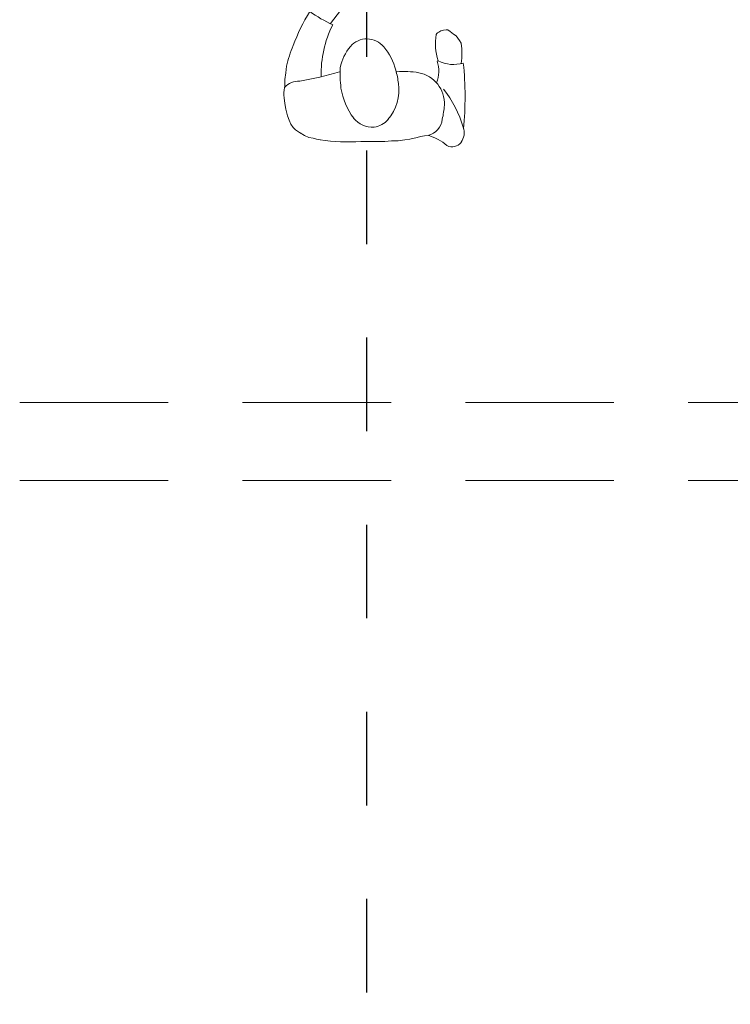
# Model space of a CAD drawing. Header units: centimetres. Extents: x -1316 to 21770, y -8842 to 3590.
# Tile 94 of 125: x 303 to 530, y 2148 to 2464. Entities that reach past the tile are written whole.
import ezdxf

# ---------------------------------------------------------------- set-up
doc = ezdxf.new("R2010")
doc.units = ezdxf.units.CM
doc.linetypes.add('Dash', pattern=[60, 30, -30])
doc.linetypes.add('Ukryte', pattern=[71.438, 47.625, -23.813])
for name, color, linetype, lineweight in [('A-DETL', 90, 'Continuous', 9), ('A-DETL-HDLN', 90, 'Ukryte', 9), ('Q-SPCQ', 91, 'Continuous', 9)]:
    doc.layers.add(name, color=color, linetype=linetype, lineweight=lineweight)

# ---------------------------------------------------------------- blocks, each defined once
blk = doc.blocks.new('Łóżko transportowe - łóżko PRAWY SKRĘT-2406520-5_piętro III __10_50 m_ - stan projektowany')
at = {"layer": 'Q-SPCQ'}
for p, q in [((118.27, 28.69), (117.47, 28.15)), ((120.12, 28.95), (118.27, 28.69)), ((121.45, 28.95), (120.12, 28.95)), ((123.04, 28.95), (121.45, 28.95)), ((124.84, 28.69), (123.04, 28.95)), ((115.35, 26.3), (114.56, 25.24)), ((115.88, 27.09), (115.35, 26.3)), ((117.47, 28.15), (115.88, 27.09)), ((114.56, 25.24), (114.03, 24.44)), ((114.03, 24.44), (114.03, 23.91)), ((114.03, 23.91), (114.08, 23.1)), ((114.08, 23.1), (114.32, 22.25)), ((114.32, 22.25), (114.71, 21.57)), ((114.71, 21.57), (114.98, 21.19)), ((114.98, 21.19), (115.23, 20.92)), ((115.23, 20.92), (115.48, 20.74)), ((123.91, 21.37), (124.1, 21)), ((147.83, 18.1), (147.96, 17.02)), ((147.96, 17.02), (148.22, 15.7)), ((148.22, 15.7), (148.49, 14.64)), ((148.49, 14.64), (149.02, 12.25)), ((149.02, 12.25), (149.28, 10.66)), ((149.28, 10.66), (149.55, 8.54)), ((149.55, 8.54), (149.55, 6.42)), ((149.55, 6.42), (149.81, 4.3)), ((149.81, 4.3), (149.81, 2.44)), ((149.81, 2.44), (149.81, 0.85)), ((149.81, 0.85), (149.81, -1.27)), ((149.81, -1.27), (149.81, -3.39)), ((111.94, -13.19), (104.98, -7.83)), ((148.75, -18.76), (148.49, -20.09)), ((149.02, -17.7), (148.75, -18.76)), ((149.28, -16.38), (149.02, -17.7)), ((147.92, -21.46), (147.08, -22.85)), ((148.49, -20.09), (147.92, -21.46)), ((145.31, -25.13), (144.25, -25.92)), ((146.1, -24.33), (145.31, -25.13)), ((147.16, -22.74), (146.1, -24.33)), ((127.81, -27.51), (125.69, -27.25)), ((129.93, -27.78), (127.81, -27.51)), ((131.79, -27.78), (129.93, -27.78)), ((132.4, -27.81), (131.79, -27.78)), ((137.62, -27.78), (135.76, -28.04)), ((139.47, -27.51), (137.62, -27.78)), ((141.59, -26.98), (139.47, -27.51)), ((142.92, -26.45), (141.59, -26.98)), ((144.25, -25.92), (142.92, -26.45))]:
    blk.add_line(p, q, dxfattribs=at)
for centre, radius, start, end in [((114.45, 26.3), 10.67, 332.4303, 17.0256), ((135.37, -72.1), 102.08, 84.1616, 96.0296), ((155.31, -5.05), 35.87, 106.259, 128.4942), ((147.02, 24.57), 5.12, 53.3457, 110.0357), ((147.85, 25.78), 3.66, 334.0102, 52.4708), ((137.61, 13.35), 10, 86.6496, 169.8675), ((136.81, -0.41), 23.79, 75.7422, 86.6496), ((142.07, 16.76), 5.92, 13.0754, 84.1902), ((163.14, 13.71), 15.93, 138.9112, 164.0086), ((118.49, 37.03), 16.57, 259.523, 289.0823), ((127.32, 11.76), 9.78, 68.046, 109.2287), ((153.18, 10.57), 25.82, 169.8675, 185.4386), ((131.67, -10.77), 19.09, 104.2457, 129.8189), ((133.26, -12.2), 20.9, 95.7555, 107.4934), ((133.4, -5.54), 14.31, 49.021, 98.976), ((123.87, -1.49), 6.97, 129.3765, 229.136), ((137.97, -0.27), 7.34, 8.3566, 49.021), ((137.33, 0.4), 7.91, 309.1031, 2.8416), ((129.04, 12.28), 22.38, 279.3994, 306.3925), ((79.86, -7.33), 70.06, 352.5069, 3.2247), ((129.04, 4.7), 15.03, 229.6853, 259.0191), ((61.3, 12.26), 56.78, 325.6186, 334.1985), ((127.86, 18.05), 34.19, 243.1615, 271.9722), ((128, 26.42), 36.52, 267.1297, 277.2298), ((34.66, -39.09), 97.15, 9.5267, 17.2664), ((139.83, 31.24), 60.07, 238.1847, 249.7735), ((133.88, 9.76), 37.9, 246.9882, 257.5224), ((136.25, -23.47), 5.8, 175.4525, 229.6854), ((134.62, -17.47), 10.63, 258.4769, 276.1668)]:
    blk.add_arc(centre, radius, start, end, dxfattribs=at)

msp = doc.modelspace()

# ---------------------------------------------------------------- linework, layer by layer
at = {"layer": 'A-DETL', "linetype": 'Dash', "lineweight": 25}
msp.add_open_spline([(413.88, 1671.63), (413.88, 2096.66), (413.88, 2119.33), (413.88, 2190.85), (413.88, 2616.83)], degree=3, knots=[0, 0, 0, 0, 5.678351, 11.366988, 11.366988, 11.366988, 11.366988], dxfattribs=at)
at = {"layer": 'A-DETL-HDLN'}
for p, q in [((-1197.62, 2340.83), (1172.38, 2340.83)), ((-1197.62, 2315.83), (1172.38, 2315.83))]:
    msp.add_line(p, q, dxfattribs=at)

# ---------------------------------------------------------------- block references
at = {"layer": 'Q-SPCQ', "rotation": 270.0000000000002}
msp.add_blockref('Łóżko transportowe - łóżko PRAWY SKRĘT-2406520-5_piętro III __10_50 m_ - stan projektowany', (415.38, 2574.33), dxfattribs=at)

doc.saveas('drawing.dxf')
